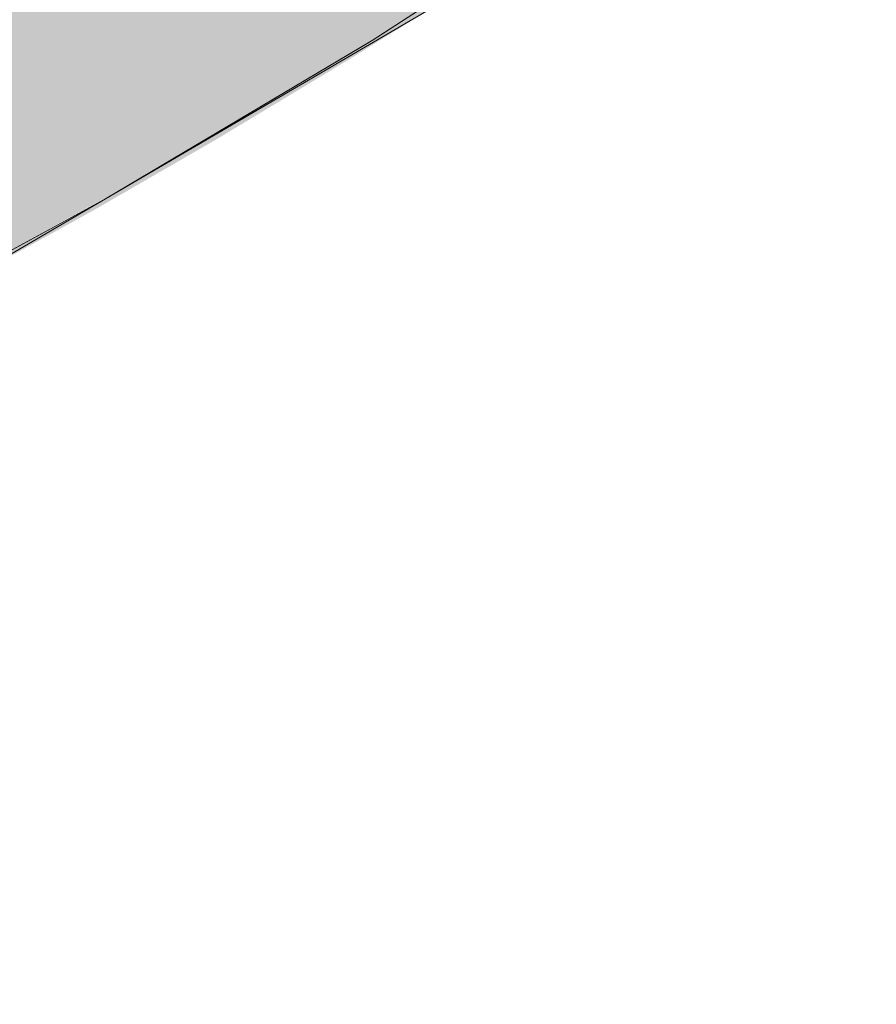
# Model space of a CAD drawing. Header units: millimetres. Extents: x 5922 to 11897, y 1480 to 7785.
# Tile 3 of 14: x 8304 to 8439, y 5069 to 5224. Entities that reach past the tile are written whole.
import ezdxf

# ---------------------------------------------------------------- set-up
doc = ezdxf.new("R2010")
doc.units = ezdxf.units.MM
doc.layers.add('Equipos eléctricos', color=7, linetype='Continuous', lineweight=15)

# ---------------------------------------------------------------- blocks, each defined once
blk = doc.blocks.new('33718 - 33718 ALO Black ceiling fan-525473-00 Isometrico PDF')
at = {"layer": 'Equipos eléctricos', "true_color": 0xc0c0c0}
for points in [[(-2910.15, 5068.85), (-2907.24, 5069.51), (-2850.5, 5089.48), (-2805.27, 5106.78), (-2755.16, 5127.8), (-2704.92, 5150.96), (-2660.12, 5173.47), (-2615.33, 5198.08), (-2577.21, 5220.74), (-2536.94, 5246.88), (-2499.05, 5273.73), (-2525.74, 5282.63), (-2549.54, 5288.71), (-2577.69, 5293.43), (-2602.82, 5295.62), (-2665.72, 5262.19), (-2716.12, 5234.33), (-2770.4, 5203.06), (-2816.9, 5175.25), (-2866.33, 5144.53), (-2917.95, 5111.08), (-2956.68, 5085.05), (-2957.76, 5083.8), (-2956.68, 5082.98), (-2942.68, 5079.67), (-2928.82, 5075.09), (-2913.72, 5069.27), (-2912.6, 5068.97)], [(-2907.47, 5069.06), (-2905.46, 5069.69), (-2883.5, 5077.14), (-2861.7, 5084.84), (-2828.1, 5097.32), (-2807.66, 5105.27), (-2783.31, 5115.16), (-2760.63, 5124.78), (-2734.71, 5136.29), (-2712.77, 5146.47), (-2687.96, 5158.51), (-2667.15, 5169.05), (-2643.33, 5181.66), (-2620.84, 5194.11), (-2601.38, 5205.36), (-2580.58, 5217.9), (-2567.09, 5226.3), (-2550.71, 5236.88), (-2528.53, 5251.83), (-2511.84, 5263.56), (-2497.79, 5273.79), (-2498.44, 5273.61), (-2499.21, 5273.61), (-2540.02, 5244.87), (-2580.06, 5219.05), (-2622.62, 5193.91), (-2667.55, 5169.63), (-2711.58, 5147.75), (-2760.91, 5125.35), (-2810.61, 5104.74), (-2861.7, 5085.4), (-2907.88, 5069.27), (-2907.55, 5069.1)]]:
    blk.add_hatch(color=9, dxfattribs=at).paths.add_polyline_path(points)
at = {"layer": 'Equipos eléctricos'}
for p, q in [((-2577.1, 5220.81), (-2537.06, 5246.79)), ((-2619.11, 5195.83), (-2577.21, 5220.74)), ((-2663.01, 5171.9), (-2619.42, 5195.65))]:
    blk.add_line(p, q, dxfattribs=at)
for points in [[(-2499.05, 5273.73, 0), (-2537.06, 5246.79, 0), (-2577.1, 5220.81, 0), (-2619.11, 5195.83, 0), (-2663.01, 5171.9, 0), (-2708.72, 5149.06, 0), (-2756.15, 5127.35, 0), (-2805.22, 5106.8, 0), (-2855.84, 5087.44, 0), (-2907.9, 5069.28, 0)], [(-2497.68, 5273.88, 0), (-2567.29, 5226.17, 0), (-2644.98, 5180.75, 0), (-2730.72, 5138.11, 0), (-2824.35, 5098.73, 0), (-2907.22, 5069.09, 0)]]:
    blk.add_polyline3d(points, dxfattribs=at)

msp = doc.modelspace()

# ---------------------------------------------------------------- block references
at = {"layer": 'Equipos eléctricos'}
msp.add_blockref('33718 - 33718 ALO Black ceiling fan-525473-00 Isometrico PDF', (10936.37, 0), dxfattribs=at)

doc.saveas('drawing.dxf')
